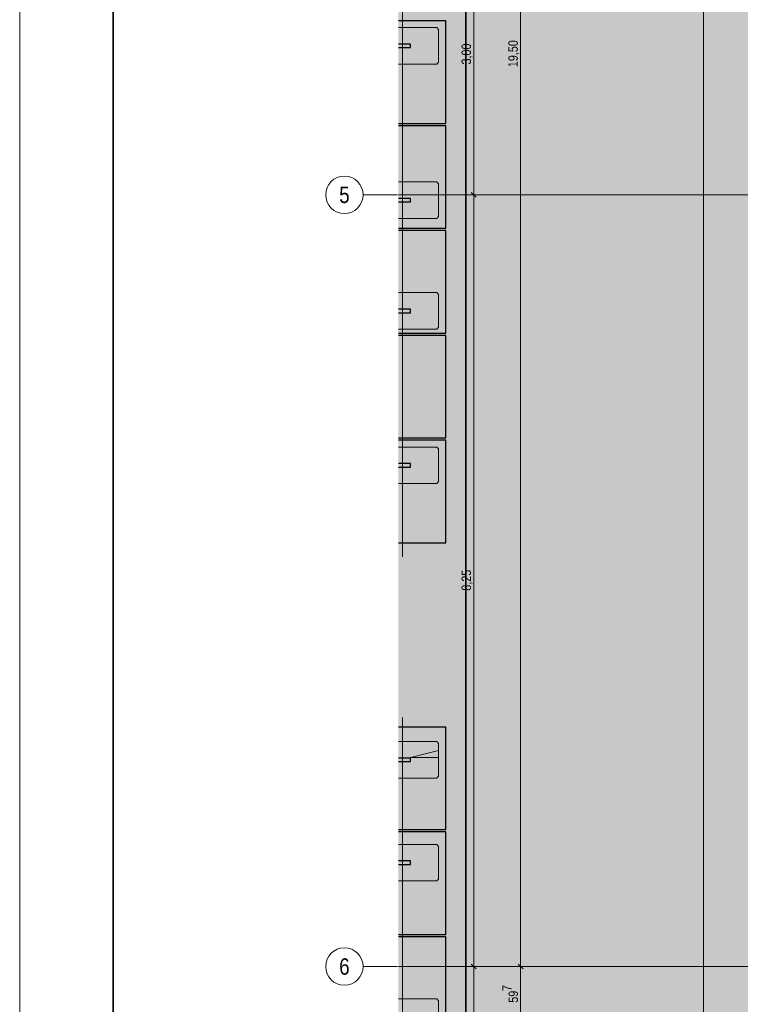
# Model space of a CAD drawing. Extents: x -620 to 300, y 62 to 1112.
# Tile 5 of 45: x -620 to -466, y 376 to 587. Entities that reach past the tile are written whole.
import ezdxf
from ezdxf.enums import TextEntityAlignment as Align
from ezdxf.lldxf.tags import DXFTag

# ---------------------------------------------------------------- set-up
doc = ezdxf.new("R2010")
doc.units = 0
doc.layers.get('0').update_dxf_attribs({"lineweight": 13})
for name, color, linetype, lineweight, true_color in [('30 -36 Dächer- 3 Dachbeläge', 9, 'Continuous', 15, 0x808080), ('30 -36 Dächer- 3 Dachbeläge Gründach', 9, 'Continuous', 9, 0x808080), ('70 -76 Bemaßung- 2 Allgemein', 9, 'Continuous', 5, 0x808080), ('E_ST_Tragsystem', 7, 'Continuous', 18, 0x006666), ('iwb_Layout Achsbezeichung', 1, 'Continuous', 13, 0xff0000), ('iwb_Layout BA_Markierung', 7, 'Continuous', 9, 0xbadcdc), ('Modules', 7, 'Continuous', 25, 0xffa500)]:
    doc.layers.add(name, color=color, linetype=linetype, lineweight=lineweight, true_color=true_color)
for name, color, linetype, lineweight in [('3_Solarbase', 7, 'Continuous', 25), ('70 -71 Achsen- 1 Gebäudeachsen', 7, 'STRICHPUNKT2-A06DNCB4MF', 18), ('E_PV_Aufstellzone', 7, 'grob', 35), ('iwb_Plankopf Rahmen', 7, 'Continuous', 35), ('ModuleHighPointMark', 7, 'Continuous', 25)]:
    doc.layers.add(name, color=color, linetype=linetype, lineweight=lineweight)
doc.styles.get("Standard").update_dxf_attribs({"font": 'ARIALN.TTF'})
tags = doc.linetypes.add('grob', pattern=[14, 3, -8, 3]).pattern_tags.tags
tags[8:9] = [DXFTag(74, 4), DXFTag(75, 0), DXFTag(340, '0'), DXFTag(46, 0.0), DXFTag(50, 0.0), DXFTag(44, 0.0), DXFTag(45, 0.0)]
tags[6:7] = [DXFTag(74, 4), DXFTag(75, 0), DXFTag(340, '0'), DXFTag(46, 0.0), DXFTag(50, 0.0), DXFTag(44, 0.0), DXFTag(45, 0.0)]
tags[4:5] = [DXFTag(74, 4), DXFTag(75, 0), DXFTag(340, '0'), DXFTag(46, 0.0), DXFTag(50, 0.0), DXFTag(44, 0.0), DXFTag(45, 0.0)]
tags = doc.linetypes.add('STRICHPUNKT2', pattern=[12.7, 6.35, -3.175, 0, -3.175]).pattern_tags.tags
tags[10:11] = [DXFTag(74, 4), DXFTag(75, 0), DXFTag(340, '0'), DXFTag(46, 0.0), DXFTag(50, 0.0), DXFTag(44, 0.0), DXFTag(45, 0.0)]
tags[8:9] = [DXFTag(74, 4), DXFTag(75, 0), DXFTag(340, '0'), DXFTag(46, 0.0), DXFTag(50, 0.0), DXFTag(44, 0.0), DXFTag(45, 0.0)]
tags[6:7] = [DXFTag(74, 4), DXFTag(75, 0), DXFTag(340, '0'), DXFTag(46, 0.0), DXFTag(50, 0.0), DXFTag(44, 0.0), DXFTag(45, 0.0)]
tags[4:5] = [DXFTag(74, 4), DXFTag(75, 0), DXFTag(340, '0'), DXFTag(46, 0.0), DXFTag(50, 0.0), DXFTag(44, 0.0), DXFTag(45, 0.0)]
tags = doc.linetypes.add('STRICHPUNKT2-A06DNCB4MF', pattern=[12.7, 6.35, -3.175, 0, -3.175]).pattern_tags.tags
tags[10:11] = [DXFTag(74, 4), DXFTag(75, 0), DXFTag(340, '0'), DXFTag(46, 0.0), DXFTag(50, 0.0), DXFTag(44, 0.0), DXFTag(45, 0.0)]
tags[8:9] = [DXFTag(74, 4), DXFTag(75, 0), DXFTag(340, '0'), DXFTag(46, 0.0), DXFTag(50, 0.0), DXFTag(44, 0.0), DXFTag(45, 0.0)]
tags[6:7] = [DXFTag(74, 4), DXFTag(75, 0), DXFTag(340, '0'), DXFTag(46, 0.0), DXFTag(50, 0.0), DXFTag(44, 0.0), DXFTag(45, 0.0)]
tags[4:5] = [DXFTag(74, 4), DXFTag(75, 0), DXFTag(340, '0'), DXFTag(46, 0.0), DXFTag(50, 0.0), DXFTag(44, 0.0), DXFTag(45, 0.0)]

# ---------------------------------------------------------------- blocks, each defined once
blk = doc.blocks.new('Polygon-A06DNCAVMF')
at = {"color": 0, "linetype": 'ByBlock', "lineweight": -2, "ltscale": 0.13}
blk.add_solid([(-458.9, 86.61), (-538.63, 86.4), (-458.74, 1083.81), (-538.63, 1083.81)], dxfattribs=at)
blk = doc.blocks.new('Referenz-A06DNCB5MF')
at = {"layer": '30 -36 Dächer- 3 Dachbeläge', "color": 0, "lineweight": 9}
blk.add_line((-473.38, 223.25), (-473.38, 754.05), dxfattribs=at)
at = {"layer": '30 -36 Dächer- 3 Dachbeläge Gründach', "color": 0, "linetype": 'Continuous', "ltscale": 0.13}
blk.add_line((-473.38, 376.05), (-473.38, 760.45), dxfattribs=at)
at = {"layer": '70 -71 Achsen- 1 Gebäudeachsen', "color": 0, "linetype": 'STRICHPUNKT2-A06DNCB4MF', "ltscale": 0.18}
for p, q in [((-538.63, 549.45), (76.59, 549.45)), ((-538.63, 384.45), (76.59, 384.45))]:
    blk.add_line(p, q, dxfattribs=at)
at = {"layer": '70 -76 Bemaßung- 2 Allgemein', "color": 0, "linetype": 'Continuous', "ltscale": 0.13}
for p, q in [((-512.52, 385.51), (-512.52, 773.39)), ((-522.52, 550.51), (-522.52, 608.39)), ((-522.52, 548.45), (-522.52, 550.51)), ((-522.52, 550.45), (-522.52, 548.39)), ((-522.58, 549.45), (-523.52, 549.45)), ((-522.58, 549.45), (-523.52, 549.45)), ((-522.52, 385.51), (-522.52, 548.39)), ((-522.52, 383.45), (-522.52, 385.51)), ((-522.52, 385.45), (-522.52, 383.39)), ((-512.52, 383.45), (-512.52, 385.51)), ((-512.52, 385.45), (-512.52, 383.39)), ((-522.58, 384.45), (-523.52, 384.45)), ((-522.58, 384.45), (-523.52, 384.45)), ((-522.52, 220.51), (-522.52, 383.39)), ((-512.58, 384.45), (-513.52, 384.45)), ((-512.52, 373.57), (-512.52, 383.39)), ((-512.46, 384.45), (-511.52, 384.45))]:
    blk.add_line(p, q, dxfattribs=at)
at = {"layer": '70 -76 Bemaßung- 2 Allgemein', "color": 0, "linetype": 'Continuous', "lineweight": 20, "ltscale": 0.2}
for p, q in [((-521.99, 548.92), (-523.05, 549.98)), ((-523.05, 549.98), (-521.99, 548.92)), ((-521.99, 383.92), (-523.05, 384.98)), ((-523.05, 384.98), (-521.99, 383.92)), ((-511.99, 383.92), (-513.05, 384.98)), ((-513.05, 384.98), (-511.99, 383.92))]:
    blk.add_line(p, q, dxfattribs=at)
at = {"layer": '70 -76 Bemaßung- 2 Allgemein', "color": 0, "linetype": 'Continuous', "ltscale": 0.13, "char_height": 2.0138, "attachment_point": 1, "rotation": 90}
for s, insert in [('{\\fArial Narrow;19,50}', (-515.13, 576.74)), ('{\\fArial Narrow;3,00}', (-525.13, 577.31)), ('{\\fArial Narrow;8,25}', (-525.13, 464.8)), ('{\\fArial Narrow;7}', (-516.43, 379.19)), ('{\\fArial Narrow;59}', (-515.09, 376.71))]:
    blk.add_mtext(s, dxfattribs=dict(at, insert=insert))
blk = doc.blocks.new('Polygon-A06DNCBTMF')
at = {"color": 0, "linetype": 'ByBlock', "lineweight": -2, "ltscale": 0.7}
blk.add_line((-524.21, 679.73), (-524.21, 252.67), dxfattribs=at)
blk = doc.blocks.new('Blockreferenz-A06DNCR7MF')
at = {"layer": '3_Solarbase', "color": 0}
for p, q in [((-536.05, 548.69), (-538.63, 548.69)), ((-538.63, 547.93), (-536.05, 547.93)), ((-536.05, 547.93), (-536.05, 548.69))]:
    blk.add_line(p, q, dxfattribs=at)
blk = doc.blocks.new('Blockreferenz-A06DNCRBMF')
at = {"layer": '3_Solarbase', "color": 0}
for p, q in [((-536.05, 581.69), (-538.63, 581.69)), ((-536.05, 580.93), (-536.05, 581.69)), ((-538.63, 580.93), (-536.05, 580.93))]:
    blk.add_line(p, q, dxfattribs=at)
blk = doc.blocks.new('Blockreferenz-A06DNCRFMF')
at = {"layer": '3_Solarbase', "color": 0}
for p, q in [((-536.05, 548.69), (-538.63, 548.69)), ((-538.63, 547.93), (-536.05, 547.93)), ((-536.05, 547.93), (-536.05, 548.69))]:
    blk.add_line(p, q, dxfattribs=at)
blk = doc.blocks.new('Blockreferenz-A06DNCRLMF')
at = {"layer": 'Modules'}
for p, q in [((-528.52, 564.23), (-538.63, 564.23)), ((-528.52, 542.31), (-528.52, 564.23)), ((-538.63, 542.31), (-528.52, 542.31))]:
    blk.add_line(p, q, dxfattribs=at)
blk = doc.blocks.new('Blockreferenz-A06DNCRRMF')
at = {"color": 96, "lineweight": -2, "true_color": 0x008000}
for p, q in [((-538.63, 552.21), (-530.44, 552.21)), ((-530.44, 552.21), (-530.04, 551.81)), ((-530.04, 551.81), (-530.04, 544.81)), ((-530.44, 544.41), (-538.63, 544.41)), ((-530.04, 544.81), (-530.44, 544.41))]:
    blk.add_line(p, q, dxfattribs=at)
blk = doc.blocks.new('Blockreferenz-A06DNCRZMF')
at = {"layer": 'Modules'}
for p, q in [((-528.52, 586.65), (-538.63, 586.65)), ((-528.52, 564.73), (-528.52, 586.65)), ((-538.63, 564.73), (-528.52, 564.73))]:
    blk.add_line(p, q, dxfattribs=at)
blk = doc.blocks.new('Blockreferenz-A06DNCS5MF')
at = {"color": 96, "lineweight": -2, "true_color": 0x008000}
for p, q in [((-538.63, 585.21), (-530.44, 585.21)), ((-530.44, 585.21), (-530.04, 584.81)), ((-530.04, 584.81), (-530.04, 577.81)), ((-530.44, 577.41), (-538.63, 577.41)), ((-530.04, 577.81), (-530.44, 577.41))]:
    blk.add_line(p, q, dxfattribs=at)
blk = doc.blocks.new('Blockreferenz-A06DNCS9MF')
at = {"layer": '3_Solarbase', "color": 0}
for p, q in [((-536.05, 581.69), (-538.63, 581.69)), ((-536.05, 580.93), (-536.05, 581.69)), ((-538.63, 580.93), (-536.05, 580.93))]:
    blk.add_line(p, q, dxfattribs=at)
blk = doc.blocks.new('Blockreferenz-A06DNCSBMF')
at = {"layer": '3_Solarbase', "color": 0}
for p, q in [((-536.05, 525.01), (-538.63, 525.01)), ((-538.63, 524.25), (-536.05, 524.25)), ((-536.05, 524.25), (-536.05, 525.01))]:
    blk.add_line(p, q, dxfattribs=at)
blk = doc.blocks.new('Blockreferenz-A06DNCSDMF')
at = {"layer": '3_Solarbase', "color": 0}
for p, q in [((-536.05, 492.01), (-538.63, 492.01)), ((-538.63, 491.25), (-536.05, 491.25)), ((-536.05, 491.25), (-536.05, 492.01))]:
    blk.add_line(p, q, dxfattribs=at)
blk = doc.blocks.new('Blockreferenz-A06DNCSFMF')
at = {"layer": '3_Solarbase', "color": 0}
for p, q in [((-536.05, 525.01), (-538.63, 525.01)), ((-538.63, 524.25), (-536.05, 524.25)), ((-536.05, 524.25), (-536.05, 525.01))]:
    blk.add_line(p, q, dxfattribs=at)
blk = doc.blocks.new('Blockreferenz-A06DNCSHMF')
at = {"color": 96, "lineweight": -2, "true_color": 0x008000}
for p, q in [((-538.63, 528.53), (-530.44, 528.53)), ((-530.44, 528.53), (-530.04, 528.13)), ((-530.04, 528.13), (-530.04, 521.13)), ((-530.44, 520.73), (-538.63, 520.73)), ((-530.04, 521.13), (-530.44, 520.73))]:
    blk.add_line(p, q, dxfattribs=at)
blk = doc.blocks.new('Blockreferenz-A06DNCSJMF')
at = {"layer": 'Modules'}
for p, q in [((-528.52, 496.97), (-538.63, 496.97)), ((-528.52, 475.05), (-528.52, 496.97)), ((-538.63, 475.05), (-528.52, 475.05))]:
    blk.add_line(p, q, dxfattribs=at)
blk = doc.blocks.new('Blockreferenz-A06DNCSLMF')
at = {"layer": 'Modules'}
for p, q in [((-528.52, 519.39), (-538.63, 519.39)), ((-528.52, 497.47), (-528.52, 519.39)), ((-538.63, 497.47), (-528.52, 497.47))]:
    blk.add_line(p, q, dxfattribs=at)
blk = doc.blocks.new('Blockreferenz-A06DNCSNMF')
at = {"layer": 'Modules'}
for p, q in [((-528.52, 541.81), (-538.63, 541.81)), ((-528.52, 519.89), (-528.52, 541.81)), ((-538.63, 519.89), (-528.52, 519.89))]:
    blk.add_line(p, q, dxfattribs=at)
blk = doc.blocks.new('Blockreferenz-A06DNCSPMF')
at = {"color": 96, "lineweight": -2, "true_color": 0x008000}
for p, q in [((-538.63, 495.53), (-530.44, 495.53)), ((-530.44, 495.53), (-530.04, 495.13)), ((-530.04, 495.13), (-530.04, 488.13)), ((-530.44, 487.73), (-538.63, 487.73)), ((-530.04, 488.13), (-530.44, 487.73))]:
    blk.add_line(p, q, dxfattribs=at)
blk = doc.blocks.new('Blockreferenz-A06DNCSRMF')
at = {"layer": '3_Solarbase', "color": 0}
for p, q in [((-536.05, 492.01), (-538.63, 492.01)), ((-538.63, 491.25), (-536.05, 491.25)), ((-536.05, 491.25), (-536.05, 492.01))]:
    blk.add_line(p, q, dxfattribs=at)
blk = doc.blocks.new('Blockreferenz-A06DNCSVMF')
at = {"layer": '3_Solarbase', "color": 0}
for p, q in [((-536.05, 429.02), (-538.63, 429.02)), ((-538.63, 428.26), (-536.05, 428.26)), ((-536.05, 428.26), (-536.05, 429.02))]:
    blk.add_line(p, q, dxfattribs=at)
blk = doc.blocks.new('Blockreferenz-A06DNCSZMF')
at = {"layer": '3_Solarbase', "color": 0}
for p, q in [((-536.05, 407.02), (-538.63, 407.02)), ((-536.05, 406.26), (-536.05, 407.02)), ((-538.63, 406.26), (-536.05, 406.26))]:
    blk.add_line(p, q, dxfattribs=at)
blk = doc.blocks.new('Blockreferenz-A06DNCT7MF')
at = {"layer": '3_Solarbase', "color": 0}
for p, q in [((-536.05, 429.02), (-538.63, 429.02)), ((-538.63, 428.26), (-536.05, 428.26)), ((-536.05, 428.26), (-536.05, 429.02))]:
    blk.add_line(p, q, dxfattribs=at)
blk = doc.blocks.new('Blockreferenz-A06DNCT9MF')
at = {"layer": 'ModuleHighPointMark', "color": 16, "lineweight": 0, "true_color": 0x6c0000}
for p, q in [((-530.05, 430.64), (-536.05, 429.14)), ((-530.05, 429.14), (-530.05, 430.64)), ((-536.05, 429.14), (-530.05, 429.14))]:
    blk.add_line(p, q, dxfattribs=at)
at = {"layer": 'ModuleHighPointMark', "color": 40, "linetype": 'ByBlock', "ltscale": 0.25, "true_color": 0xffa600}
blk.add_solid([(-530.05, 429.14), (-536.05, 429.14), (-530.05, 430.64)], dxfattribs=at)
blk = doc.blocks.new('Blockreferenz-A06DNCTDMF')
at = {"layer": 'Modules'}
for p, q in [((-528.52, 435.66), (-538.63, 435.66)), ((-528.52, 413.74), (-528.52, 435.66)), ((-538.63, 413.74), (-528.52, 413.74))]:
    blk.add_line(p, q, dxfattribs=at)
blk = doc.blocks.new('Blockreferenz-A06DNCTFMF')
at = {"layer": 'Modules'}
for p, q in [((-528.52, 413.24), (-538.63, 413.24)), ((-528.52, 391.32), (-528.52, 413.24)), ((-538.63, 391.32), (-528.52, 391.32))]:
    blk.add_line(p, q, dxfattribs=at)
blk = doc.blocks.new('Blockreferenz-A06DNCTJMF')
at = {"color": 96, "lineweight": -2, "true_color": 0x008000}
for p, q in [((-538.63, 377.54), (-530.44, 377.54)), ((-530.44, 377.54), (-530.04, 377.14)), ((-530.04, 377.14), (-530.04, 370.14)), ((-530.44, 369.74), (-538.63, 369.74)), ((-530.04, 370.14), (-530.44, 369.74))]:
    blk.add_line(p, q, dxfattribs=at)
blk = doc.blocks.new('Blockreferenz-A06DNCTLMF')
at = {"color": 96, "lineweight": -2, "true_color": 0x008000}
for p, q in [((-538.63, 410.54), (-530.44, 410.54)), ((-530.44, 410.54), (-530.04, 410.14)), ((-530.04, 410.14), (-530.04, 403.14)), ((-530.44, 402.74), (-538.63, 402.74)), ((-530.04, 403.14), (-530.44, 402.74))]:
    blk.add_line(p, q, dxfattribs=at)
blk = doc.blocks.new('Blockreferenz-A06DNCTNMF')
at = {"color": 96, "lineweight": -2, "true_color": 0x008000}
for p, q in [((-538.63, 432.54), (-530.44, 432.54)), ((-530.44, 432.54), (-530.04, 432.14)), ((-530.04, 432.14), (-530.04, 425.14)), ((-530.44, 424.74), (-538.63, 424.74)), ((-530.04, 425.14), (-530.44, 424.74))]:
    blk.add_line(p, q, dxfattribs=at)
blk = doc.blocks.new('Blockreferenz-A06DNCTTMF')
at = {"layer": 'Modules'}
for p, q in [((-528.52, 390.82), (-538.63, 390.82)), ((-528.52, 368.9), (-528.52, 390.82)), ((-538.63, 368.9), (-528.52, 368.9))]:
    blk.add_line(p, q, dxfattribs=at)
blk = doc.blocks.new('Blockreferenz-A06DNCTXMF')
at = {"layer": '3_Solarbase', "color": 0}
for p, q in [((-536.05, 407.02), (-538.63, 407.02)), ((-536.05, 406.26), (-536.05, 407.02)), ((-538.63, 406.26), (-536.05, 406.26))]:
    blk.add_line(p, q, dxfattribs=at)

msp = doc.modelspace()

# ---------------------------------------------------------------- linework, layer by layer
at = {"layer": 'E_ST_Tragsystem', "color": 1, "ltscale": 0.18, "true_color": 0xff0000}
for p, q in [((-537.8, 540.31), (-537.8, 636.31)), ((-537.8, 472.03), (-537.8, 568.03)), ((-537.8, 395.64), (-537.8, 437.66)), ((-537.8, 299.64), (-537.8, 395.64))]:
    msp.add_line(p, q, dxfattribs=at)
at = {"layer": 'iwb_Layout Achsbezeichung', "linetype": 'STRICHPUNKT2', "lineweight": 13, "ltscale": 0.39}
for p, q in [((-538.86, 549.45), (-546.19, 549.45)), ((-538.86, 384.45), (-546.19, 384.45))]:
    msp.add_line(p, q, dxfattribs=at)
at = {"layer": 'iwb_Layout Achsbezeichung', "ltscale": 0.39}
for centre in [(-550.19, 549.45), (-550.19, 384.45)]:
    msp.add_circle(centre, 4, dxfattribs=at)
at = {"layer": 'iwb_Plankopf Rahmen', "color": 8, "lineweight": 13, "ltscale": 0.13, "true_color": 0x808080}
msp.add_lwpolyline([(300.35, 62.43), (-619.65, 62.43), (-619.65, 1112.43), (300.35, 1112.43), (300.35, 62.43)], close=True, dxfattribs=at)
at = {"layer": 'iwb_Plankopf Rahmen', "ltscale": 0.35}
msp.add_lwpolyline([(-599.65, 67.43), (-599.65, 1107.43), (295.35, 1107.43), (295.35, 67.43), (-599.65, 67.43)], close=True, dxfattribs=at)

# ---------------------------------------------------------------- block references
at = {"color": 8, "lineweight": 13, "ltscale": 0.13, "true_color": 0x808080}
msp.add_blockref('Referenz-A06DNCB5MF', (0, 0), dxfattribs=at)
at = {"layer": 'E_PV_Aufstellzone', "ltscale": 0.7}
msp.add_blockref('Polygon-A06DNCBTMF', (0, 0), dxfattribs=at)
at = {"layer": 'E_ST_Tragsystem', "color": 7, "ltscale": 0.18, "true_color": 0xffffff}
for name in ['Blockreferenz-A06DNCRZMF', 'Blockreferenz-A06DNCRLMF', 'Blockreferenz-A06DNCSNMF', 'Blockreferenz-A06DNCSLMF', 'Blockreferenz-A06DNCSJMF', 'Blockreferenz-A06DNCTDMF', 'Blockreferenz-A06DNCTFMF', 'Blockreferenz-A06DNCTTMF']:
    msp.add_blockref(name, (0, 0), dxfattribs=at)
at = {"layer": 'E_ST_Tragsystem', "color": 0, "ltscale": 0.18}
for name in ['Blockreferenz-A06DNCS5MF', 'Blockreferenz-A06DNCRRMF', 'Blockreferenz-A06DNCSHMF', 'Blockreferenz-A06DNCSPMF', 'Blockreferenz-A06DNCTNMF', 'Blockreferenz-A06DNCT9MF', 'Blockreferenz-A06DNCTLMF', 'Blockreferenz-A06DNCTJMF']:
    msp.add_blockref(name, (0, 0), dxfattribs=at)
at = {"layer": 'E_ST_Tragsystem', "color": 5, "ltscale": 0.18, "true_color": 0x0000ff}
for name in ['Blockreferenz-A06DNCRBMF', 'Blockreferenz-A06DNCS9MF', 'Blockreferenz-A06DNCR7MF', 'Blockreferenz-A06DNCRFMF', 'Blockreferenz-A06DNCSBMF', 'Blockreferenz-A06DNCSFMF', 'Blockreferenz-A06DNCSDMF', 'Blockreferenz-A06DNCSRMF', 'Blockreferenz-A06DNCSVMF', 'Blockreferenz-A06DNCT7MF', 'Blockreferenz-A06DNCSZMF', 'Blockreferenz-A06DNCTXMF']:
    msp.add_blockref(name, (0, 0), dxfattribs=at)
at = {"layer": 'iwb_Layout BA_Markierung', "ltscale": 0.13}
msp.add_blockref('Polygon-A06DNCAVMF', (0, 0), dxfattribs=at)

# ---------------------------------------------------------------- texts
at = {"layer": 'iwb_Layout Achsbezeichung', "ltscale": 0.39}
for s, p in [('5', (-550.19, 549.45)), ('6', (-550.19, 384.45))]:
    msp.add_text(s, height=3.5, dxfattribs=at).set_placement(p, align=Align.MIDDLE_CENTER)

doc.saveas('drawing.dxf')
